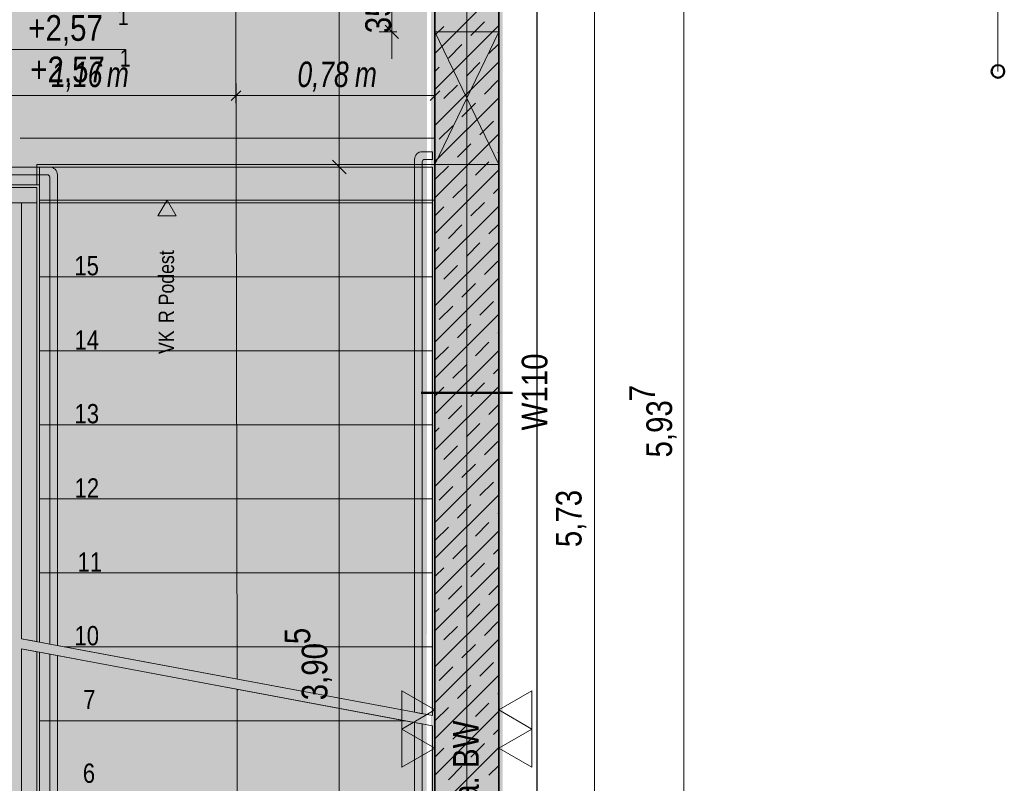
# Model space of a CAD drawing. Extents: x -620 to 3480, y 62 to 1107.
# Tile 87 of 244: x -530 to -452, y 903 to 963. Entities that reach past the tile are written whole.
import ezdxf
from ezdxf.lldxf.tags import DXFTag

# ---------------------------------------------------------------- set-up
doc = ezdxf.new("R2010")
doc.units = 0
doc.layers.get('0').update_dxf_attribs({"lineweight": 35})
for name, color, linetype, lineweight, true_color in [('30 -34 Innenwände- 1 tragend', 7, 'Continuous', 13, 0xdd0806), ('30 -34 Innenwände- 11 Durchbruch', 4, 'Continuous', 9, 0x00ffff), ('30 -35 Decken- 2.1 Treppen Innen 2D', 7, 'Continuous', 9, 0x599559), ('70 -72 Beschriftung- 2 Beschriftung Bauteile', 7, 'Continuous', 9, 0x9999ff), ('70 -75 Raumstempel-2 Verweislinie', 1, 'Continuous', 9, 0xff0000), ('70 -76 Bemaßung- 2 Allgemein', 9, 'Continuous', 5, 0x808080), ('E_Aussparung Bemaßung', 5, 'Continuous', 9, 0x0000ff), ('E_Leerrohr_Detailnummer', 1, 'Continuous', 25, 0xff0000), ('iwb_Layout BA_Markierung', 7, 'Continuous', 9, 0xbadcdc), ('iwb_Schraffur_Wand in Bauart BABW', 7, 'Continuous', 13, 0xac59ff), ('iwb_Sichtbeton', 2, 'Continuous', 50, 0xffff00), ('iwb_Sichtbeton-Shading', 2, 'Continuous', 50, 0xffff00)]:
    doc.layers.add(name, color=color, linetype=linetype, lineweight=lineweight, true_color=true_color)
for name, color, linetype, lineweight in [('70 -71 Achsen- 1 Gebäudeachsen', 7, 'STRICHPUNKT2-A06G9GKV8I', 18), ('70 -72 Beschriftung- 5 Höhenkoten', 7, 'Continuous', 15), ('70 -75 Raumstempel- 3 Wandstempel', 7, 'Continuous', 50), ('Keine', 7, 'Continuous', 9)]:
    doc.layers.add(name, color=color, linetype=linetype, lineweight=lineweight)
doc.styles.get("Standard").update_dxf_attribs({"font": 'ARIALN.TTF'})
tags = doc.linetypes.add('grob-A06G9GKW8I', pattern=[14, 3, -8, 3]).pattern_tags.tags
tags[8:9] = [DXFTag(74, 4), DXFTag(75, 0), DXFTag(340, '0'), DXFTag(46, 0.0), DXFTag(50, 0.0), DXFTag(44, 0.0), DXFTag(45, 0.0)]
tags[6:7] = [DXFTag(74, 4), DXFTag(75, 0), DXFTag(340, '0'), DXFTag(46, 0.0), DXFTag(50, 0.0), DXFTag(44, 0.0), DXFTag(45, 0.0)]
tags[4:5] = [DXFTag(74, 4), DXFTag(75, 0), DXFTag(340, '0'), DXFTag(46, 0.0), DXFTag(50, 0.0), DXFTag(44, 0.0), DXFTag(45, 0.0)]
tags = doc.linetypes.add('STRICHPUNKT2-A06G9GKV8I', pattern=[12.7, 6.35, -3.175, 0, -3.175]).pattern_tags.tags
tags[10:11] = [DXFTag(74, 4), DXFTag(75, 0), DXFTag(340, '0'), DXFTag(46, 0.0), DXFTag(50, 0.0), DXFTag(44, 0.0), DXFTag(45, 0.0)]
tags[8:9] = [DXFTag(74, 4), DXFTag(75, 0), DXFTag(340, '0'), DXFTag(46, 0.0), DXFTag(50, 0.0), DXFTag(44, 0.0), DXFTag(45, 0.0)]
tags[6:7] = [DXFTag(74, 4), DXFTag(75, 0), DXFTag(340, '0'), DXFTag(46, 0.0), DXFTag(50, 0.0), DXFTag(44, 0.0), DXFTag(45, 0.0)]
tags[4:5] = [DXFTag(74, 4), DXFTag(75, 0), DXFTag(340, '0'), DXFTag(46, 0.0), DXFTag(50, 0.0), DXFTag(44, 0.0), DXFTag(45, 0.0)]

# ---------------------------------------------------------------- blocks, each defined once
blk = doc.blocks.new('Shading-A06G9GDV8I', base_point=(-456.513, 721.257))
at = {"layer": 'iwb_Sichtbeton-Shading', "color": 51, "true_color": 0xffff7f}
for points in [[(-496.713, 868.157), (-497.313, 868.157), (-496.713, 986.957), (-497.313, 986.957)], [(-492.313, 986.957), (-491.713, 986.957), (-492.313, 868.157), (-491.713, 868.157)]]:
    blk.add_solid(points, dxfattribs=at)
blk = doc.blocks.new('Polygon-A06G9GKL8I')
at = {"color": 0, "linetype": 'ByBlock', "lineweight": -2, "ltscale": 0.13}
blk.add_solid([(-497.792, 86.106), (-562.014, 85.935), (-497.626, 1071.512), (-562.014, 1071.512)], dxfattribs=at)
blk = doc.blocks.new('Referenz-A06G9GKX8I')
at = {"layer": '30 -34 Innenwände- 1 tragend', "color": 0, "lineweight": 35}
for p, q in [((-497.013, 868.157), (-497.013, 986.957)), ((-492.013, 868.157), (-492.013, 986.957))]:
    blk.add_line(p, q, dxfattribs=at)
at = {"layer": '30 -34 Innenwände- 1 tragend', "color": 0, "linetype": 'Continuous', "ltscale": 0.13}
for p, q in [((-497.013, 868.157), (-497.013, 986.957)), ((-492.013, 872.357), (-492.013, 986.957))]:
    blk.add_line(p, q, dxfattribs=at)
at = {"layer": '30 -34 Innenwände- 1 tragend', "color": 0, "lineweight": 9}
for p, q in [((-497.013, 960.668), (-492.013, 965.668)), ((-497.013, 960.668), (-492.013, 965.668)), ((-497.013, 957.84), (-492.013, 962.84)), ((-497.013, 957.84), (-492.013, 962.84)), ((-497.013, 962.083), (-496.321, 962.775)), ((-497.013, 962.083), (-496.321, 962.775)), ((-494.2, 962.068), (-493.139, 963.128)), ((-494.2, 962.068), (-493.139, 963.128)), ((-495.967, 960.3), (-494.907, 961.361)), ((-495.967, 960.3), (-494.907, 961.361)), ((-492.785, 960.653), (-492.013, 961.426)), ((-492.785, 960.653), (-492.013, 961.426)), ((-497.013, 955.012), (-492.013, 960.012)), ((-497.013, 955.012), (-492.013, 960.012)), ((-497.013, 959.254), (-496.675, 959.593)), ((-497.013, 959.254), (-496.675, 959.593)), ((-494.553, 958.886), (-493.493, 959.946)), ((-494.553, 958.886), (-493.493, 959.946)), ((-496.321, 957.118), (-495.26, 958.179)), ((-496.321, 957.118), (-495.26, 958.179)), ((-493.139, 957.472), (-492.078, 958.532)), ((-493.139, 957.472), (-492.078, 958.532)), ((-497.013, 952.183), (-492.013, 957.183)), ((-497.013, 952.183), (-492.013, 957.183)), ((-494.907, 955.704), (-493.846, 956.764)), ((-494.907, 955.704), (-493.846, 956.764)), ((-496.675, 953.936), (-495.614, 954.997)), ((-496.675, 953.936), (-495.614, 954.997)), ((-493.493, 954.29), (-492.432, 955.35)), ((-493.493, 954.29), (-492.432, 955.35)), ((-497.013, 949.355), (-492.013, 954.355)), ((-497.013, 949.355), (-492.013, 954.355)), ((-495.26, 952.522), (-494.2, 953.582)), ((-495.26, 952.522), (-494.2, 953.582)), ((-492.078, 952.875), (-492.013, 952.94)), ((-492.078, 952.875), (-492.013, 952.94)), ((-497.013, 950.769), (-495.967, 951.815)), ((-497.013, 950.769), (-495.967, 951.815)), ((-493.846, 951.108), (-492.785, 952.168)), ((-493.846, 951.108), (-492.785, 952.168)), ((-497.013, 946.526), (-492.013, 951.526)), ((-497.013, 946.526), (-492.013, 951.526)), ((-495.614, 949.34), (-494.553, 950.4)), ((-495.614, 949.34), (-494.553, 950.4)), ((-492.432, 949.693), (-492.013, 950.112)), ((-492.432, 949.693), (-492.013, 950.112)), ((-497.013, 943.698), (-492.013, 948.698)), ((-497.013, 943.698), (-492.013, 948.698)), ((-497.013, 947.94), (-496.321, 948.633)), ((-497.013, 947.94), (-496.321, 948.633)), ((-494.2, 947.926), (-493.139, 948.986)), ((-494.2, 947.926), (-493.139, 948.986)), ((-495.967, 946.158), (-494.907, 947.218)), ((-495.967, 946.158), (-494.907, 947.218)), ((-492.785, 946.511), (-492.013, 947.284)), ((-492.785, 946.511), (-492.013, 947.284)), ((-497.013, 940.869), (-492.013, 945.869)), ((-497.013, 940.869), (-492.013, 945.869)), ((-497.013, 945.112), (-496.675, 945.451)), ((-497.013, 945.112), (-496.675, 945.451)), ((-494.553, 944.744), (-493.493, 945.804)), ((-494.553, 944.744), (-493.493, 945.804)), ((-496.321, 942.976), (-495.26, 944.036)), ((-496.321, 942.976), (-495.26, 944.036)), ((-493.139, 943.329), (-492.078, 944.39)), ((-493.139, 943.329), (-492.078, 944.39)), ((-497.013, 938.041), (-492.013, 943.041)), ((-497.013, 938.041), (-492.013, 943.041)), ((-494.907, 941.562), (-493.846, 942.622)), ((-494.907, 941.562), (-493.846, 942.622)), ((-496.675, 939.794), (-495.614, 940.854)), ((-496.675, 939.794), (-495.614, 940.854)), ((-493.493, 940.147), (-492.432, 941.208)), ((-493.493, 940.147), (-492.432, 941.208)), ((-497.013, 935.213), (-492.013, 940.213)), ((-497.013, 935.213), (-492.013, 940.213)), ((-495.26, 938.38), (-494.2, 939.44)), ((-495.26, 938.38), (-494.2, 939.44)), ((-492.078, 938.733), (-492.013, 938.798)), ((-492.078, 938.733), (-492.013, 938.798)), ((-493.846, 936.965), (-492.785, 938.026)), ((-493.846, 936.965), (-492.785, 938.026)), ((-497.013, 936.627), (-495.967, 937.673)), ((-497.013, 936.627), (-495.967, 937.673)), ((-497.013, 932.384), (-492.013, 937.384)), ((-497.013, 932.384), (-492.013, 937.384)), ((-495.614, 935.198), (-494.553, 936.258)), ((-495.614, 935.198), (-494.553, 936.258)), ((-492.432, 935.551), (-492.013, 935.97)), ((-492.432, 935.551), (-492.013, 935.97)), ((-494.2, 933.783), (-493.139, 934.844)), ((-494.2, 933.783), (-493.139, 934.844)), ((-497.013, 929.556), (-492.013, 934.556)), ((-497.013, 929.556), (-492.013, 934.556)), ((-497.013, 933.798), (-496.321, 934.491)), ((-497.013, 933.798), (-496.321, 934.491)), ((-495.967, 932.016), (-494.907, 933.076)), ((-495.967, 932.016), (-494.907, 933.076)), ((-492.785, 932.369), (-492.013, 933.141)), ((-492.785, 932.369), (-492.013, 933.141)), ((-497.013, 926.727), (-492.013, 931.727)), ((-497.013, 926.727), (-492.013, 931.727)), ((-494.553, 930.601), (-493.493, 931.662)), ((-494.553, 930.601), (-493.493, 931.662)), ((-497.013, 930.97), (-496.675, 931.309)), ((-497.013, 930.97), (-496.675, 931.309)), ((-493.139, 929.187), (-492.078, 930.248)), ((-493.139, 929.187), (-492.078, 930.248)), ((-496.321, 928.834), (-495.26, 929.894)), ((-496.321, 928.834), (-495.26, 929.894)), ((-497.013, 923.899), (-492.013, 928.899)), ((-497.013, 923.899), (-492.013, 928.899)), ((-494.907, 927.419), (-493.846, 928.48)), ((-494.907, 927.419), (-493.846, 928.48)), ((-493.493, 926.005), (-492.432, 927.066)), ((-493.493, 926.005), (-492.432, 927.066)), ((-496.675, 925.652), (-495.614, 926.712)), ((-496.675, 925.652), (-495.614, 926.712)), ((-497.013, 921.07), (-492.013, 926.07)), ((-497.013, 921.07), (-492.013, 926.07)), ((-495.26, 924.237), (-494.2, 925.298)), ((-495.26, 924.237), (-494.2, 925.298)), ((-492.078, 924.591), (-492.013, 924.656)), ((-492.078, 924.591), (-492.013, 924.656)), ((-493.846, 922.823), (-492.785, 923.884)), ((-493.846, 922.823), (-492.785, 923.884)), ((-497.013, 922.485), (-495.967, 923.53)), ((-497.013, 922.485), (-495.967, 923.53)), ((-497.013, 918.242), (-492.013, 923.242)), ((-497.013, 918.242), (-492.013, 923.242)), ((-495.614, 921.056), (-494.553, 922.116)), ((-495.614, 921.056), (-494.553, 922.116)), ((-492.432, 921.409), (-492.013, 921.828)), ((-492.432, 921.409), (-492.013, 921.828)), ((-497.013, 915.414), (-492.013, 920.414)), ((-497.013, 915.414), (-492.013, 920.414)), ((-497.013, 919.656), (-496.321, 920.348)), ((-497.013, 919.656), (-496.321, 920.348)), ((-494.2, 919.641), (-493.139, 920.702)), ((-494.2, 919.641), (-493.139, 920.702)), ((-495.967, 917.874), (-494.907, 918.934)), ((-495.967, 917.874), (-494.907, 918.934)), ((-492.785, 918.227), (-492.013, 918.999)), ((-492.785, 918.227), (-492.013, 918.999)), ((-497.013, 912.585), (-492.013, 917.585)), ((-497.013, 912.585), (-492.013, 917.585)), ((-497.013, 916.828), (-496.675, 917.166)), ((-497.013, 916.828), (-496.675, 917.166)), ((-494.553, 916.459), (-493.493, 917.52)), ((-494.553, 916.459), (-493.493, 917.52)), ((-493.139, 915.045), (-492.078, 916.106)), ((-493.139, 915.045), (-492.078, 916.106)), ((-496.321, 914.692), (-495.26, 915.752)), ((-496.321, 914.692), (-495.26, 915.752)), ((-497.013, 909.757), (-492.013, 914.757)), ((-497.013, 909.757), (-492.013, 914.757)), ((-494.907, 913.277), (-493.846, 914.338)), ((-494.907, 913.277), (-493.846, 914.338)), ((-496.675, 911.51), (-495.614, 912.57)), ((-496.675, 911.51), (-495.614, 912.57)), ((-493.493, 911.863), (-492.432, 912.924)), ((-493.493, 911.863), (-492.432, 912.924)), ((-497.013, 906.928), (-492.013, 911.928)), ((-497.013, 906.928), (-492.013, 911.928)), ((-495.26, 910.095), (-494.2, 911.156)), ((-495.26, 910.095), (-494.2, 911.156)), ((-492.078, 910.449), (-492.013, 910.514)), ((-492.078, 910.449), (-492.013, 910.514)), ((-497.013, 908.342), (-495.967, 909.388)), ((-497.013, 908.342), (-495.967, 909.388)), ((-493.846, 908.681), (-492.785, 909.742)), ((-493.846, 908.681), (-492.785, 909.742)), ((-497.013, 904.1), (-492.013, 909.1)), ((-497.013, 904.1), (-492.013, 909.1)), ((-495.614, 906.913), (-494.553, 907.974)), ((-495.614, 906.913), (-494.553, 907.974)), ((-492.432, 907.267), (-492.013, 907.686)), ((-492.432, 907.267), (-492.013, 907.686)), ((-497.013, 901.271), (-492.013, 906.271)), ((-497.013, 901.271), (-492.013, 906.271)), ((-497.013, 905.514), (-496.321, 906.206)), ((-497.013, 905.514), (-496.321, 906.206)), ((-494.2, 905.499), (-493.139, 906.56)), ((-494.2, 905.499), (-493.139, 906.56)), ((-495.967, 903.731), (-494.907, 904.792)), ((-495.967, 903.731), (-494.907, 904.792)), ((-492.785, 904.085), (-492.013, 904.857)), ((-492.785, 904.085), (-492.013, 904.857))]:
    blk.add_line(p, q, dxfattribs=at)
at = {"layer": '30 -34 Innenwände- 11 Durchbruch', "color": 0, "linetype": 'Continuous', "ltscale": 0.13}
for p, q in [((-497.013, 962.357), (-492.013, 962.357)), ((-492.013, 962.357), (-497.013, 951.957)), ((-492.013, 951.957), (-497.013, 962.357)), ((-497.013, 951.957), (-497.013, 962.357)), ((-497.013, 962.357), (-492.013, 951.957)), ((-492.013, 962.357), (-497.013, 951.957)), ((-492.013, 951.957), (-492.013, 962.357)), ((-529.536, 954.029), (-497.013, 954.029)), ((-497.013, 951.957), (-492.013, 951.957))]:
    blk.add_line(p, q, dxfattribs=at)
at = {"layer": '30 -34 Innenwände- 11 Durchbruch', "color": 0, "lineweight": 0}
for points in [[(-494.513, 957.157), (-497.013, 962.357), (-494.513, 962.357)], [(-494.513, 957.157), (-494.513, 962.357), (-492.013, 962.357)], [(-494.513, 951.957), (-497.013, 951.957), (-494.513, 957.157)], [(-494.513, 951.957), (-494.513, 957.157), (-492.013, 951.957)]]:
    blk.add_solid(points, dxfattribs=at)
at = {"layer": '30 -35 Decken- 2.1 Treppen Innen 2D', "color": 0, "linetype": 'grob-A06G9GKW8I', "ltscale": 0.13}
for p, q in [((-497.013, 949.157), (-497.013, 979.557)), ((-543.513, 950.357), (-528.013, 950.357)), ((-528.013, 950.357), (-528.013, 949.157)), ((-528.013, 949.157), (-497.013, 949.157))]:
    blk.add_line(p, q, dxfattribs=at)
at = {"layer": '30 -35 Decken- 2.1 Treppen Innen 2D', "color": 0}
for p, q in [((-497.013, 951.957), (-497.013, 979.557)), ((-512.513, 911.62), (-512.613, 965.757)), ((-497.213, 952.957), (-498.013, 952.957)), ((-497.213, 952.357), (-497.213, 952.957)), ((-544.313, 951.757), (-527.213, 951.757)), ((-528.213, 950.357), (-528.213, 951.957)), ((-528.213, 951.957), (-497.013, 951.957)), ((-528.013, 951.757), (-528.013, 943.157)), ((-497.213, 951.757), (-528.013, 951.757)), ((-498.613, 952.357), (-498.613, 909.019)), ((-498.013, 908.907), (-498.013, 952.157)), ((-497.813, 952.357), (-497.213, 952.357)), ((-497.213, 943.157), (-497.213, 951.757)), ((-527.413, 951.157), (-544.113, 951.157)), ((-527.213, 914.37), (-527.213, 950.957)), ((-526.613, 951.157), (-526.613, 914.258)), ((-543.313, 950.357), (-528.213, 950.357)), ((-543.313, 950.157), (-528.213, 950.157)), ((-528.213, 950.157), (-528.213, 948.957)), ((-528.213, 948.957), (-543.313, 948.957)), ((-528.213, 948.957), (-529.413, 948.957)), ((-529.413, 948.957), (-529.413, 914.782)), ((-528.213, 914.557), (-528.213, 948.957)), ((-497.213, 948.957), (-528.013, 948.957)), ((-528.013, 948.957), (-528.013, 943.157)), ((-497.213, 943.157), (-497.213, 948.957)), ((-528.013, 943.157), (-497.213, 943.157)), ((-528.013, 943.157), (-528.013, 937.357)), ((-497.213, 937.357), (-497.213, 943.157)), ((-528.013, 937.357), (-528.013, 931.557)), ((-497.213, 937.357), (-528.013, 937.357)), ((-497.213, 931.557), (-497.213, 937.357)), ((-497.213, 931.557), (-528.013, 931.557)), ((-528.013, 931.557), (-528.013, 925.757)), ((-497.213, 925.757), (-497.213, 931.557)), ((-497.213, 925.757), (-528.013, 925.757)), ((-528.013, 925.757), (-528.013, 919.957)), ((-497.213, 919.957), (-497.213, 925.757)), ((-528.013, 919.957), (-528.013, 914.52)), ((-497.213, 919.957), (-528.013, 919.957)), ((-497.213, 914.157), (-497.213, 919.957)), ((-529.413, 914.782), (-497.213, 908.757)), ((-529.413, 914.782), (-528.213, 914.557)), ((-528.213, 913.757), (-529.413, 913.982)), ((-529.413, 913.982), (-529.413, 876.457)), ((-497.213, 907.957), (-529.413, 913.982)), ((-528.013, 914.52), (-526.075, 914.157)), ((-526.613, 914.258), (-527.213, 914.37)), ((-497.213, 914.157), (-526.075, 914.157)), ((-526.075, 914.157), (-497.213, 908.757)), ((-497.213, 908.757), (-497.213, 914.157)), ((-528.213, 876.457), (-528.213, 913.757)), ((-528.013, 913.72), (-528.013, 908.357)), ((-499.351, 908.357), (-528.013, 913.72)), ((-527.213, 913.57), (-526.613, 913.458)), ((-527.213, 874.457), (-527.213, 913.57)), ((-526.613, 913.458), (-526.613, 874.257)), ((-512.513, 873.41), (-512.513, 910.82)), ((-498.613, 909.019), (-498.013, 908.907)), ((-528.013, 908.357), (-528.013, 902.557)), ((-499.351, 908.357), (-528.013, 908.357)), ((-497.213, 907.957), (-499.351, 908.357)), ((-498.013, 908.107), (-498.613, 908.219)), ((-498.613, 908.219), (-498.613, 873.057)), ((-498.013, 873.257), (-498.013, 908.107)), ((-497.213, 902.557), (-497.213, 907.957))]:
    blk.add_line(p, q, dxfattribs=at)
at = {"layer": '30 -35 Decken- 2.1 Treppen Innen 2D', "color": 0, "linetype": 'Continuous', "ltscale": 0.13}
for p, q in [((-518.013, 949.157), (-518.726, 947.923)), ((-517.301, 947.923), (-518.013, 949.157)), ((-518.726, 947.923), (-517.301, 947.923))]:
    blk.add_line(p, q, dxfattribs=at)
at = {"layer": '30 -35 Decken- 2.1 Treppen Innen 2D', "color": 0, "linetype": 'Continuous', "lineweight": 5, "ltscale": 0.13}
for p, q in [((-512.53, 910.756), (-512.513, 910.82)), ((-512.496, 910.756), (-512.53, 910.756)), ((-512.513, 910.82), (-512.496, 910.756))]:
    blk.add_line(p, q, dxfattribs=at)
at = {"layer": '30 -35 Decken- 2.1 Treppen Innen 2D', "color": 0}
for centre, major_axis in [((-498.013, 952.357), (0, 0.6)), ((-527.213, 951.157), (0.6, 0)), ((-497.813, 952.157), (0, 0.2)), ((-527.413, 950.957), (0.2, 0))]:
    blk.add_ellipse(centre, major_axis=major_axis, ratio=1, start_param=0, end_param=1.570796, dxfattribs=at)
at = {"layer": '70 -71 Achsen- 1 Gebäudeachsen', "color": 0, "linetype": 'STRICHPUNKT2-A06G9GKV8I', "ltscale": 0.18}
blk.add_line((-494.513, 1075.897), (-494.513, 76.457), dxfattribs=at)
at = {"layer": '70 -72 Beschriftung- 2 Beschriftung Bauteile', "color": 0}
for p, q in [((-497.013, 909.207), (-499.611, 910.707)), ((-499.611, 910.707), (-499.611, 907.707)), ((-492.013, 909.207), (-489.415, 910.707)), ((-489.415, 910.707), (-489.415, 907.707)), ((-499.611, 907.707), (-497.013, 909.207)), ((-489.415, 907.707), (-492.013, 909.207)), ((-497.013, 906.207), (-499.611, 907.707)), ((-499.611, 907.707), (-499.611, 904.707)), ((-492.013, 906.207), (-489.415, 907.707)), ((-489.415, 907.707), (-489.415, 904.707)), ((-499.611, 904.707), (-497.013, 906.207)), ((-489.415, 904.707), (-492.013, 906.207))]:
    blk.add_line(p, q, dxfattribs=at)
at = {"layer": '70 -72 Beschriftung- 5 Höhenkoten', "color": 0, "linetype": 'Continuous', "ltscale": 0.15}
blk.add_line((-543.363, 960.968), (-521.283, 960.968), dxfattribs=at)
at = {"layer": '70 -75 Raumstempel-2 Verweislinie', "color": 0}
blk.add_line((-452.888, 1067.023), (-452.888, 959.248), dxfattribs=at)
at = {"layer": '70 -75 Raumstempel-2 Verweislinie', "color": 0, "linetype": 'ByBlock', "lineweight": 50, "ltscale": 0.5}
blk.add_circle((-452.888, 959.248), 0.5, dxfattribs=at)
at = {"layer": '70 -76 Bemaßung- 2 Allgemein', "color": 0, "linetype": 'Continuous', "ltscale": 0.13}
for p, q in [((-477.513, 873.418), (-477.513, 990.037)), ((-484.513, 873.418), (-484.513, 985.897)), ((-504.513, 952.818), (-504.513, 978.697)), ((-500.393, 962.357), (-500.393, 969.407)), ((-500.924, 962.888), (-499.863, 961.827)), ((-500.393, 962.857), (-500.393, 961.297)), ((-500.013, 962.357), (-501.393, 962.357)), ((-500.393, 961.297), (-500.393, 960.236)), ((-504.513, 950.757), (-504.513, 952.818)), ((-504.513, 952.757), (-504.513, 950.697)), ((-502.013, 951.757), (-505.513, 951.757)), ((-502.013, 951.757), (-505.513, 951.757)), ((-504.513, 874.718), (-504.513, 950.697))]:
    blk.add_line(p, q, dxfattribs=at)
at = {"layer": '70 -76 Bemaßung- 2 Allgemein', "color": 0, "linetype": 'Continuous', "lineweight": 20, "ltscale": 0.2}
for p, q in [((-503.983, 951.227), (-505.044, 952.288)), ((-505.044, 952.288), (-503.983, 951.227))]:
    blk.add_line(p, q, dxfattribs=at)
at = {"layer": 'Keine', "color": 0, "lineweight": 50}
blk.add_line((-490.928, 934.057), (-498.098, 934.057), dxfattribs=at)
at = {"layer": '30 -34 Innenwände- 11 Durchbruch', "color": 0, "linetype": 'Continuous', "ltscale": 0.13, "insert": (-544.344, 954.369), "char_height": 1.7, "attachment_point": 1}
blk.add_mtext('{\\fArial Narrow;ü.OKRB(+4,60)}', dxfattribs=at)
at = {"layer": '30 -35 Decken- 2.1 Treppen Innen 2D', "color": 0, "linetype": 'ByBlock', "ltscale": 0.13, "attachment_point": 1}
for s, insert, char_height, rotation in [('{\\fArial Narrow;Podest}', (-518.678, 940.918), 1.20826, 90), ('{\\fArial Narrow;15}', (-525.28, 944.78), 1.51033, 0.001), ('{\\fArial Narrow;R}', (-518.678, 939.534), 1.20826, 90), ('{\\fArial Narrow;14}', (-525.265, 938.956), 1.51033, 0.001), ('{\\fArial Narrow;VK}', (-518.678, 937.101), 1.20826, 90), ('{\\fArial Narrow;13}', (-525.271, 933.18), 1.51033, 0.001), ('{\\fArial Narrow;12}', (-525.262, 927.356), 1.51033, 0.001), ('{\\fArial Narrow;11}', (-525.029, 921.556), 1.51033, 0.001), ('{\\fArial Narrow;10}', (-525.271, 915.78), 1.51033, 0.001), ('{\\fArial Narrow;7}', (-524.58, 910.775), 1.51033, 0.001), ('{\\fArial Narrow;6}', (-524.616, 904.999), 1.51033, 0.001)]:
    blk.add_mtext(s, dxfattribs=dict(at, insert=insert, char_height=char_height, rotation=rotation))
at = {"layer": '70 -72 Beschriftung- 5 Höhenkoten', "color": 0, "linetype": 'ByBlock', "ltscale": 0.15, "attachment_point": 1}
for s, insert, char_height in [('{\\fArial Narrow;1}', (-521.883, 964.221), 1.34258), ('{\\fArial Narrow;+2,57}', (-528.885, 963.662), 2.01377), ('{\\fArial Narrow;1}', (-521.726, 960.976), 1.34258), ('{\\fArial Narrow;+2,57}', (-528.728, 960.416), 2.01377)]:
    blk.add_mtext(s, dxfattribs=dict(at, insert=insert, char_height=char_height))
at = {"layer": '70 -75 Raumstempel- 3 Wandstempel', "color": 0, "linetype": 'Continuous', "ltscale": 0.5, "char_height": 2.01377, "attachment_point": 1, "rotation": 90}
for s, insert in [('{\\fArial Narrow;W110}', (-490.213, 931.115)), ('{\\fArial Narrow;Ba. BW}', (-495.596, 900.549))]:
    blk.add_mtext(s, dxfattribs=dict(at, insert=insert))
at = {"layer": '70 -76 Bemaßung- 2 Allgemein', "color": 0, "linetype": 'Continuous', "ltscale": 0.13, "char_height": 2.01377, "attachment_point": 1, "rotation": 90}
for s, insert in [('{\\fArial Narrow;35}', (-502.477, 962.244)), ('{\\fArial Narrow;7}', (-481.79, 933.391)), ('{\\fArial Narrow;5,93}', (-480.447, 928.993)), ('{\\fArial Narrow;5,73}', (-487.539, 921.963)), ('{\\fArial Narrow;5}', (-508.806, 914.359)), ('{\\fArial Narrow;3,90}', (-507.463, 909.961))]:
    blk.add_mtext(s, dxfattribs=dict(at, insert=insert))
blk = doc.blocks.new('Referenz-A06G9GKZ8I')
at = {"layer": 'iwb_Schraffur_Wand in Bauart BABW', "linetype": 'Continuous', "ltscale": 0.13}
blk.add_solid([(-497.011, 868.157), (-497.011, 998.457), (-492.011, 868.157), (-492.011, 998.457)], dxfattribs=at)
at = {"layer": 'iwb_Sichtbeton', "linetype": 'Continuous', "ltscale": 0.5}
for points in [[(-496.713, 868.157), (-497.313, 868.157), (-496.713, 986.957), (-497.313, 986.957)], [(-492.313, 986.957), (-491.713, 986.957), (-492.313, 868.157), (-491.713, 868.157)]]:
    blk.add_solid(points, dxfattribs=at)
blk = doc.blocks.new('Maß-A06G9GM38I')
at = {"color": 0, "linetype": 'ByBlock', "lineweight": -2, "ltscale": 0.13}
for p, q in [((-512.613, 956.757), (-512.613, 958.357)), ((-497.013, 956.757), (-497.013, 958.357)), ((-512.231, 957.739), (-512.995, 956.975)), ((-512.613, 957.357), (-497.013, 957.357)), ((-496.631, 957.739), (-497.395, 956.975))]:
    blk.add_line(p, q, dxfattribs=at)
at = {"color": 0, "linetype": 'ByBlock', "lineweight": -2, "ltscale": 0.13, "char_height": 2, "attachment_point": 1}
for s, insert in [('{\\W0.9;\\fArial Narrow|b0|i1;0,78 }', (-507.791, 960.024)), ('{\\W0.9;\\fArial Narrow|b0|i1;m}', (-503.286, 960.024))]:
    blk.add_mtext(s, dxfattribs=dict(at, insert=insert))
blk = doc.blocks.new('Maß-A06G9GM58I')
at = {"color": 0, "linetype": 'ByBlock', "lineweight": -2, "ltscale": 0.13}
for p, q in [((-535.763, 956.757), (-535.763, 958.357)), ((-512.613, 956.757), (-512.613, 958.357)), ((-536.145, 956.975), (-535.381, 957.739)), ((-512.613, 957.357), (-535.763, 957.357)), ((-512.995, 956.975), (-512.231, 957.739))]:
    blk.add_line(p, q, dxfattribs=at)
at = {"color": 0, "linetype": 'ByBlock', "lineweight": -2, "ltscale": 0.13, "char_height": 2, "attachment_point": 1}
for s, insert in [('{\\W0.9;\\fArial Narrow|b0|i1;1,16 }', (-527.097, 960.024)), ('{\\W0.9;\\fArial Narrow|b0|i1;m}', (-522.73, 960.024))]:
    blk.add_mtext(s, dxfattribs=dict(at, insert=insert))
blk = doc.blocks.new('Polygon-A06G9GNX8I')
at = {"color": 0, "linetype": 'ByBlock', "lineweight": -2, "ltscale": 0.25}
blk.add_line((-489.04, 1011.525), (-489.04, 825.534), dxfattribs=at)

msp = doc.modelspace()

# ---------------------------------------------------------------- block references
at = {"color": 8, "lineweight": 25, "ltscale": 0.25, "true_color": 0x808080}
for name in ['Referenz-A06G9GKX8I', 'Referenz-A06G9GKZ8I']:
    msp.add_blockref(name, (0, 0), dxfattribs=at)
msp.add_blockref('Shading-A06G9GDV8I', (-456.513, 721.257))
at = {"layer": 'E_Aussparung Bemaßung', "ltscale": 0.13}
for name in ['Maß-A06G9GM58I', 'Maß-A06G9GM38I']:
    msp.add_blockref(name, (0, 0), dxfattribs=at)
at = {"layer": 'E_Leerrohr_Detailnummer', "ltscale": 0.25}
msp.add_blockref('Polygon-A06G9GNX8I', (0, 0), dxfattribs=at)
at = {"layer": 'iwb_Layout BA_Markierung', "ltscale": 0.13}
msp.add_blockref('Polygon-A06G9GKL8I', (0, 0), dxfattribs=at)

doc.saveas('drawing.dxf')
